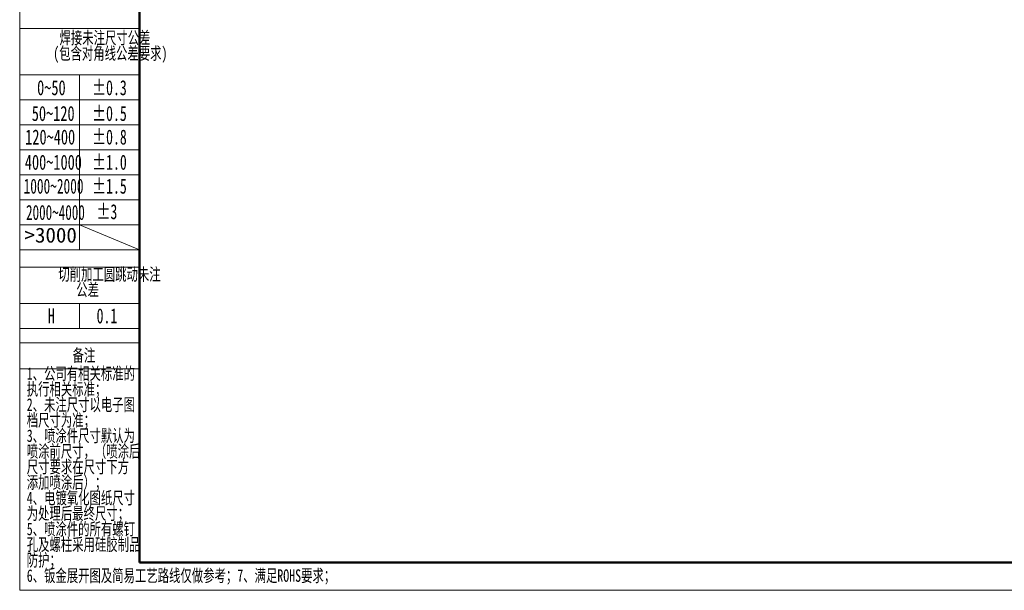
# Model space of a CAD drawing. Header units: millimetres. Extents: x 0 to 840, y 0 to 594.
# Tile 1 of 25: x 0 to 394, y 0 to 229. Entities that reach past the tile are written whole.
import ezdxf

# ---------------------------------------------------------------- set-up
doc = ezdxf.new("R2010")
doc.units = ezdxf.units.MM
doc.linetypes.add('CENTERX2', pattern=[20.32, 12.7, -2.54, 2.54, -2.54])
doc.layers.get('0').update_dxf_attribs({"lineweight": 18})
doc.layers.add('标注层', color=150, linetype='Continuous', lineweight=18)
doc.styles.add('SLDTEXTSTYLE0', font='txt', dxfattribs={"width": 0.7})
doc.styles.add('SLDTEXTSTYLE1', font='txt', dxfattribs={"width": 0.7})
doc.styles.add('SLDTEXTSTYLE17', font='txt', dxfattribs={"width": 0.653082})
doc.styles.add('SLDTEXTSTYLE18', font='txt', dxfattribs={"width": 0.641279})
doc.styles.add('SLDTEXTSTYLE5', font='txt', dxfattribs={"width": 0.677991})
doc.styles.add('SLDTEXTSTYLE7', font='txt', dxfattribs={"width": 1.026693})

# ---------------------------------------------------------------- blocks, each defined once
blk = doc.blocks.new('SW_NOTE_20')
at = {"layer": '标注层', "color": 0, "char_height": 2.5, "attachment_point": 2, "style": 'SLDTEXTSTYLE0'}
for s, insert, width in [('焊接未注尺寸公差', (13.75, 3.22), 39.5559), ('(包含对角线公差要求)', (14.82, 0.11), 47.8855)]:
    blk.add_mtext(s, dxfattribs=dict(at, insert=insert, width=width))
blk = doc.blocks.new('SW_NOTE_21')
at = {"layer": '标注层', "color": 0, "char_height": 2.5, "attachment_point": 2, "style": 'SLDTEXTSTYLE0'}
for s, insert, width in [('切削加工圆跳动未注', (15.47, 3.22), 44.6201), ('公差', (11.09, 0.11), 9.3855)]:
    blk.add_mtext(s, dxfattribs=dict(at, insert=insert, width=width))
blk = doc.blocks.new('SW_NOTE_22')
at = {"layer": '标注层', "color": 0, "char_height": 2.5, "attachment_point": 1, "style": 'SLDTEXTSTYLE0'}
for s, insert, width in [('1、公司有相关标准的', (0, 3.22), 46.595), ('执行相关标准；', (0, 0.11), 31.1676), ('2、未注尺寸以电子图', (0, -3), 46.8687), ('档尺寸为准；', (0, -6.11), 26.1425), ('3、喷涂件尺寸默认为', (0, -9.22), 47.0056), ('喷涂前尺寸，（喷涂后', (0, -12.33), 49.2933), ('尺寸要求在尺寸下方', (0, -15.44), 44.6788), ('添加喷涂后）；', (0, -18.56), 31.1285), ('4、电镀氧化图纸尺寸', (0, -21.67), 47.1034), ('为处理后最终尺寸；', (0, -24.78), 41.1201), ('5、喷涂件的所有螺钉', (0, -27.89), 47.0447), ('孔及螺柱采用硅胶制品', (0, -31), 49.3324), ('防护；', (0, -34.11), 10.8324)]:
    blk.add_mtext(s, dxfattribs=dict(at, insert=insert, width=width))

msp = doc.modelspace()

# ---------------------------------------------------------------- linework, layer by layer
at = {"color": 7, "linetype": 'Continuous', "lineweight": 18}
for p, q in [((-0.000512, 594.39658), (-0.000512, 0.39658)), ((-0.000512, 0.39658), (839.986488, 0.39658))]:
    msp.add_line(p, q, dxfattribs=at)
at = {"color": 1, "linetype": 'Continuous', "lineweight": 18}
for p, q in [((-0.000512, 581.582311), (-0.000512, 0.39658)), ((-0.000512, 225.33106), (47.992369, 225.33106)), ((-0.000512, 206.70633), (23.995928, 206.70633)), ((23.995928, 206.70633), (23.995928, 136.70633)), ((47.992369, 206.70633), (23.995928, 206.70633)), ((-0.000512, 196.70633), (47.992369, 196.70633)), ((-0.000512, 186.70633), (47.992369, 186.70633)), ((-0.000512, 176.70633), (47.992369, 176.70633)), ((-0.000512, 166.70633), (47.992369, 166.70633)), ((-0.000512, 156.70633), (47.992369, 156.70633)), ((-0.000512, 146.70633), (47.992369, 146.70633)), ((23.995928, 146.687778), (47.992369, 136.70633)), ((-0.000512, 136.70633), (47.992369, 136.70633)), ((-0.000512, 129.789528), (47.992369, 129.789528)), ((-0.000512, 115.209011), (47.992369, 115.209011)), ((23.995928, 115.209011), (23.995928, 105.209011)), ((-0.000512, 105.209011), (47.992369, 105.209011)), ((-0.000512, 99.413704), (47.992369, 99.413704)), ((-0.000512, 89.106364), (47.992369, 89.106364))]:
    msp.add_line(p, q, dxfattribs=at)
at = {"color": 7, "linetype": 'Continuous', "lineweight": 50}
for q in [(47.992369, 581.582311), (827.992369, 11.582311)]:
    msp.add_line((47.992369, 11.582311), q, dxfattribs=at)
at = {"color": 1, "linetype": 'CENTERX2', "lineweight": 18}
msp.add_line((-0.000512, 206.70633), (47.992369, 206.70633), dxfattribs=at)

# ---------------------------------------------------------------- block references
at = {"layer": '标注层', "color": 1, "xscale": 2, "yscale": 2, "zscale": 2}
for name, p in [('SW_NOTE_20', (6.653771, 217.631343)), ('SW_NOTE_21', (5.005883, 122.964035)), ('SW_NOTE_22', (2.828801, 83.233231))]:
    msp.add_blockref(name, p, dxfattribs=at)

# ---------------------------------------------------------------- texts
at = {"layer": '标注层', "color": 1}
for s, insert, char_height, width, attachment_point, style in [('%%P0.3', (29.043337, 204.586468), 6, 26.5439, 1, 'SLDTEXTSTYLE5'), ('0~50', (6.97679, 204.586468), 6, 22.85363128, 1, 'SLDTEXTSTYLE1'), ('50~120', (4.843627, 194.276211), 6, 34.72625698, 1, 'SLDTEXTSTYLE1'), ('%%P0.5', (29.043337, 194.276211), 6, 26.5439, 1, 'SLDTEXTSTYLE5'), ('%%P0.8', (29.043337, 184.840843), 6, 26.58935188, 1, 'SLDTEXTSTYLE5'), ('120~400', (2.210294, 184.840843), 6, 40.07597765, 1, 'SLDTEXTSTYLE1'), ('400~1000', (2.0594, 174.748882), 6, 47.02122905, 1, 'SLDTEXTSTYLE1'), ('%%P1.0', (29.043337, 174.748882), 6, 26.68025565, 1, 'SLDTEXTSTYLE5'), ('%%P1.5', (29.043337, 165.170772), 6, 26.5439, 1, 'SLDTEXTSTYLE5'), ('1000~2000', (1.567733, 165.170772), 6, 48.59805554, 1, 'SLDTEXTSTYLE17'), ('2000~4000', (2.540337, 154.655547), 6, 48.4075882, 1, 'SLDTEXTSTYLE18'), ('%%P3', (30.787959, 154.945686), 6, 14.90821781, 1, 'SLDTEXTSTYLE5'), ('>3000', (1.930234, 145.57123), 6, 41.98543181, 1, 'SLDTEXTSTYLE7'), ('H', (11.3219, 113.255522), 6, 5.40877414, 1, 'SLDTEXTSTYLE5'), ('0.1', (30.787959, 113.255522), 6, 15.72635171, 1, 'SLDTEXTSTYLE5'), ('备注', (25.717089, 96.983517), 5, 19.00558659, 2, 'SLDTEXTSTYLE0'), ('6、钣金展开图及简易工艺路线仅做参考；7、满足ROHS要求；', (2.828801, 8.789684), 5, 262.48044693, 1, 'SLDTEXTSTYLE0')]:
    msp.add_mtext(s, dxfattribs=dict(at, insert=insert, char_height=char_height, width=width, attachment_point=attachment_point, style=style))

doc.saveas('drawing.dxf')
